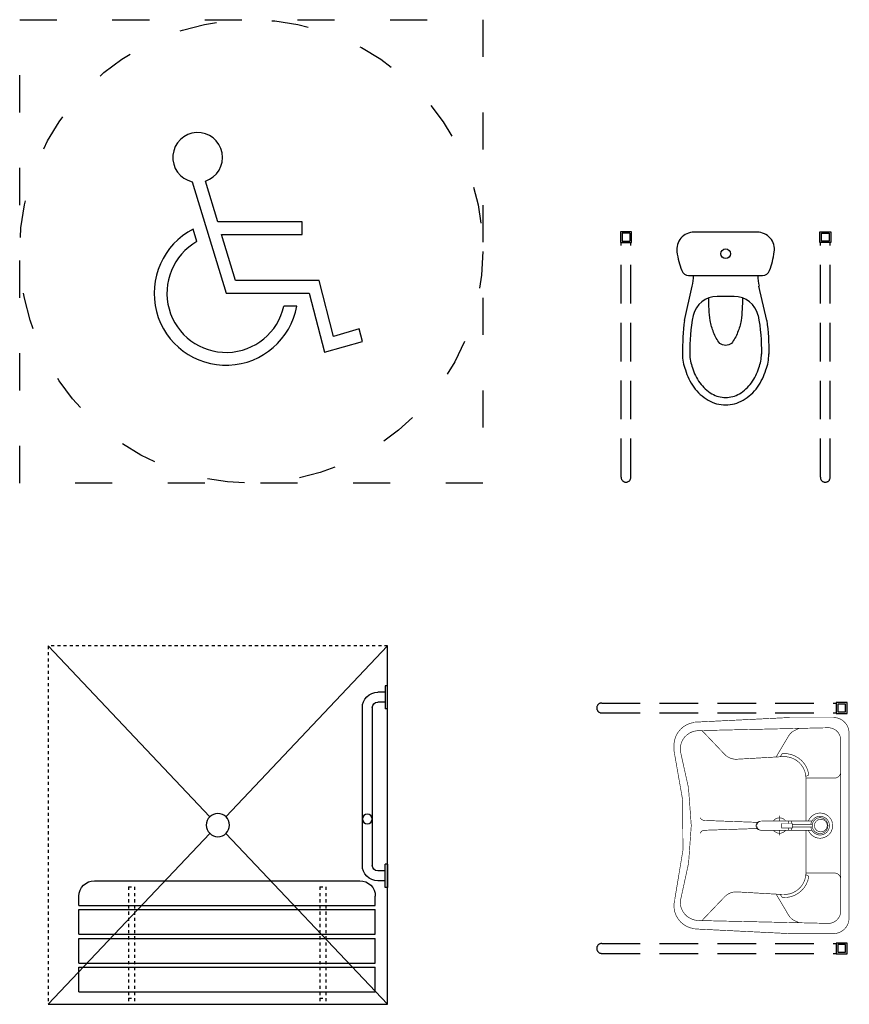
# Model space of a CAD drawing. Header units: metres. Extents: x 6502846 to 6512378, y 5892705 to 5896166.
# Tile 45 of 73: x 6504215 to 6504242, y 5895280 to 5895312. Entities that reach past the tile are written whole.
import ezdxf

# ---------------------------------------------------------------- set-up
doc = ezdxf.new("R2010")
doc.units = ezdxf.units.M
doc.header["$MEASUREMENT"] = 0
for name, pattern in [('DASHED', [0.75, 0.5, -0.25]), ('DASHED2', [0.375, 0.25, -0.125]), ('HIDDEN', [0.375, 0.25, -0.125]), ('przerywana', [30, 12, -18])]:
    doc.linetypes.add(name, pattern=pattern)
doc.layers.get('0').update_dxf_attribs({"color": 2})
doc.layers.add('A_wyposażenie_sanitarne', color=131, linetype='Continuous')

# ---------------------------------------------------------------- blocks, each defined once
blk = doc.blocks.new('natrysk niepelnosprawnych')
at = {"linetype": 'DASHED'}
for p, q in [((107351.67, -16890.39), (107461.67, -16890.39)), ((107461.67, -16890.39), (107461.67, -17006.39))]:
    blk.add_line(p, q, dxfattribs=at)
for p, q in [((107351.67, -16890.39), (107404.09, -16945.67)), ((107351.67, -17006.39), (107351.67, -16890.39)), ((107461.67, -16890.39), (107409.26, -16945.67)), ((107351.67, -16903.24), (107352.47, -16903.24)), ((107351.67, -16910.74), (107351.67, -16903.24)), ((107352.47, -16903.24), (107352.47, -16910.74)), ((107352.47, -16905.39), (107354.87, -16905.39)), ((107351.67, -16910.74), (107352.47, -16910.74)), ((107352.47, -16908.59), (107354.87, -16908.59)), ((107356.67, -16910.39), (107356.67, -16961.39)), ((107359.87, -16961.39), (107359.87, -16910.39)), ((107404.09, -16951.12), (107351.67, -17006.39)), ((107409.26, -16951.12), (107461.67, -17006.39)), ((107351.67, -16961.04), (107352.47, -16961.04)), ((107351.67, -16961.04), (107351.67, -16968.54)), ((107352.47, -16968.54), (107352.47, -16961.04)), ((107352.47, -16963.19), (107354.87, -16963.19)), ((107352.47, -16966.39), (107354.87, -16966.39)), ((107446.67, -16966.39), (107360.67, -16966.39)), ((107351.67, -16968.54), (107352.47, -16968.54)), ((107355.67, -16974.39), (107355.67, -16971.39)), ((107451.67, -16974.39), (107451.67, -16971.39)), ((107451.67, -16974.39), (107355.67, -16974.39)), ((107451.67, -16975.69), (107355.67, -16975.69)), ((107355.67, -16983.69), (107355.67, -16975.69)), ((107451.67, -16983.69), (107451.67, -16975.69)), ((107451.67, -16983.69), (107355.67, -16983.69)), ((107451.67, -16985.09), (107355.67, -16985.09)), ((107355.67, -16993.09), (107355.67, -16985.09)), ((107451.67, -16993.09), (107451.67, -16985.09)), ((107451.67, -16993.09), (107355.67, -16993.09)), ((107451.67, -16994.39), (107355.67, -16994.39)), ((107355.67, -17002.39), (107355.67, -16994.39)), ((107451.67, -17002.39), (107451.67, -16994.39)), ((107451.67, -17002.39), (107355.67, -17002.39)), ((107461.67, -17006.39), (107351.67, -17006.39))]:
    blk.add_line(p, q)
at = {"linetype": 'HIDDEN'}
for p, q in [((107373.67, -16968.39), (107371.67, -16968.39)), ((107371.67, -16968.39), (107371.67, -17006.39)), ((107373.67, -16968.39), (107373.67, -17006.39)), ((107373.67, -16968.39), (107373.67, -17006.39)), ((107435.67, -16968.39), (107433.67, -16968.39)), ((107433.67, -16968.39), (107433.67, -17006.39)), ((107435.67, -16968.39), (107435.67, -17006.39)), ((107373.67, -17004.39), (107371.67, -17004.39)), ((107435.67, -17004.39), (107433.67, -17004.39))]:
    blk.add_line(p, q, dxfattribs=at)
for centre, radius in [((107358.27, -16946.39), 1.6), ((107406.67, -16948.39), 3.75)]:
    blk.add_circle(centre, radius)
for centre, radius, start, end in [((107354.87, -16910.39), 5, 0, 90), ((107354.87, -16910.39), 1.8, 0, 90), ((107354.87, -16961.39), 5, 270, 0), ((107354.87, -16961.39), 1.8, 270, 0), ((107360.67, -16971.39), 5, 90, 180), ((107446.67, -16971.39), 5, 0, 90)]:
    blk.add_arc(centre, radius, start, end)
blk = doc.blocks.new('okrag niepelnosprawny')
for p, q in [((107673.21, -16820.74), (107684.21, -16856.82)), ((107681.51, -16833.71), (107677.49, -16820.54)), ((107708.89, -16833.71), (107681.51, -16833.71)), ((107708.89, -16837.83), (107708.89, -16833.71)), ((107674.78, -16840.14), (107673.54, -16836.08)), ((107687.29, -16852.67), (107682.76, -16837.83)), ((107682.76, -16837.83), (107708.89, -16837.83)), ((107714.33, -16852.67), (107687.29, -16852.67)), ((107719.03, -16870.79), (107714.33, -16852.67)), ((107714.33, -16852.67), (107714.33, -16852.67)), ((107684.21, -16856.82), (107711.12, -16856.82)), ((107711.12, -16856.82), (107716.07, -16875.96)), ((107707.16, -16860.98), (107702.92, -16860.98)), ((107707.16, -16860.98), (107707.16, -16860.98)), ((107727.27, -16868.41), (107719.03, -16870.79)), ((107728.42, -16872.41), (107727.27, -16868.41)), ((107716.07, -16875.96), (107728.42, -16872.41))]:
    blk.add_line(p, q)
at = {"linetype": 'przerywana'}
blk.add_lwpolyline([(107617.35, -16768.28), (107767.35, -16768.28), (107767.35, -16918.28), (107617.35, -16918.28)], close=True, dxfattribs=at)
blk.add_circle((107692.35, -16843.28), 75, dxfattribs=at)
for centre, radius, start, end in [((107674.99, -16812.88), 8.06, 288.072, 257.2213), ((107684.21, -16856.82), 23.32, 117.2167, 349.7366), ((107684.21, -16856.82), 19.17, 119.4746, 347.4787)]:
    blk.add_arc(centre, radius, start, end)
blk = doc.blocks.new('muszla niepel')
for p, q in [((-6480.98, -14280.18), (-6501.43, -14280.18)), ((-6503.18, -14294.18), (-6479.22, -14294.18)), ((-6504.57, -14308.75), (-6502.01, -14297.69)), ((-6477.84, -14308.75), (-6480.39, -14297.69)), ((-6488.46, -14300.97), (-6493.94, -14300.97))]:
    blk.add_line(p, q)
for points in [[(-6521.72, -14280.06), (-6525.22, -14280.06), (-6525.22, -14283.56), (-6521.72, -14283.56), (-6521.72, -14280.06)], [(-6460.67, -14280.06), (-6457.17, -14280.06), (-6457.17, -14283.56), (-6460.67, -14283.56), (-6460.67, -14280.06)]]:
    blk.add_lwpolyline(points, close=True)
for points in [[(-6522.22, -14280.56), (-6524.72, -14280.55), (-6524.72, -14283.06), (-6522.24, -14283.06)], [(-6522.22, -14280.56), (-6522.24, -14283.06)], [(-6460.17, -14280.56), (-6457.67, -14280.56), (-6457.67, -14283.06), (-6460.17, -14283.06), (-6460.17, -14280.56)]]:
    blk.add_lwpolyline(points)
at = {"linetype": 'DASHED2', "ltscale": 50}
for points in [[(-6525.09, -14359.51), (-6525.09, -14283.56)], [(-6521.89, -14359.52), (-6521.89, -14283.56)], [(-6460.52, -14359.53), (-6460.52, -14283.56)], [(-6457.32, -14359.53), (-6457.32, -14283.56)]]:
    blk.add_lwpolyline(points, dxfattribs=at)
for points in [[(-6485.73, -14301.45, -0.024219), (-6486.17, -14308.8, -0.056702), (-6487.33, -14312.64, -0.080708), (-6489.33, -14316.2, -0.168531), (-6491.2, -14316.85, -0.168531), (-6493.08, -14316.2, -0.080708), (-6495.08, -14312.64, -0.056702), (-6496.23, -14308.8, -0.024219), (-6496.68, -14301.45, -0.053598)], [(-6504.57, -14308.75, 0.029215), (-6505.2, -14319.63, 0.036137)], [(-6501.74, -14307.17, 0.049713), (-6502.8, -14319.63, 0.036137)], [(-6480.67, -14307.17, -0.049713), (-6479.6, -14319.63, -0.036137)], [(-6477.84, -14308.75, -0.029215), (-6477.2, -14319.63, -0.036137)]]:
    blk.add_lwpolyline(points, format="xyb")
blk.add_circle((-6491.2, -14287.18), 1.57)
for centre, radius, start, end in [((-6501.43, -14285.78), 5.6, 90, 188.2775), ((-6480.98, -14285.78), 5.6, 351.7225, 90), ((-6477.68, -14282.32), 29.6, 188.2775, 200.3417), ((-6504.73, -14282.32), 29.6, 339.6583, 351.7225), ((-6503.18, -14291.78), 2.4, 200.3417, 270), ((-6479.22, -14291.78), 2.4, 270, 339.6583), ((-6517.6, -14294.09), 16, 346.9953, 359.6717), ((-6464.8, -14294.09), 16, 180.3283, 193.0047), ((-6493.94, -14308.97), 8, 90, 166.9953), ((-6488.46, -14308.97), 8, 13.0047, 90), ((-6490.92, -14319.62), 14.29, 180.0361, 201.2015), ((-6490.78, -14319.62), 12.02, 180.0437, 201.9112), ((-6491.62, -14319.62), 12.02, 338.0888, 359.9563), ((-6491.49, -14319.62), 14.29, 338.7985, 359.9639), ((-6486.36, -14319.49), 18.65, 196.4817, 215.5377), ((-6486.36, -14319.49), 16.25, 196.4817, 215.5377), ((-6496.05, -14319.49), 16.25, 324.4623, 343.5183), ((-6496.05, -14319.49), 18.65, 324.4623, 343.5183), ((-6489.32, -14321.61), 15, 215.5377, 239.8906), ((-6489.32, -14321.61), 12.6, 215.5377, 239.8906), ((-6493.08, -14321.61), 12.6, 300.1094, 324.4623), ((-6493.08, -14321.61), 15, 300.1094, 324.4623), ((-6491.2, -14324.85), 11.25, 239.8906, 270), ((-6491.2, -14324.85), 8.85, 239.8906, 270), ((-6491.2, -14324.85), 8.85, 270, 300.1094), ((-6491.2, -14324.85), 11.25, 270, 300.1094)]:
    blk.add_arc(centre, radius, start, end)
for centre, end in [((-6523.49, -14359.51), 359.5491), ((-6458.92, -14359.53), 0)]:
    blk.add_arc(centre, 1.6, 180, end, dxfattribs=at)
blk = doc.blocks.new('umywalka niepel')
at = {"linetype": 'DASHED2', "ltscale": 50}
for points in [[(-6409.32, -14433.81), (-6333.35, -14433.81)], [(-6409.32, -14437.01), (-6333.35, -14437.01)], [(-6409.32, -14511.67), (-6333.35, -14511.67)], [(-6409.32, -14514.87), (-6333.35, -14514.87)]]:
    blk.add_lwpolyline(points, dxfattribs=at)
for points in [[(-6329.85, -14437.16), (-6329.85, -14433.66), (-6333.35, -14433.66), (-6333.35, -14437.16), (-6329.85, -14437.16)], [(-6329.85, -14515.02), (-6329.85, -14511.52), (-6333.35, -14511.52), (-6333.35, -14515.02), (-6329.85, -14515.02)]]:
    blk.add_lwpolyline(points, close=True)
for points in [[(-6330.35, -14436.66), (-6330.35, -14434.16), (-6332.85, -14434.16), (-6332.85, -14436.66), (-6330.35, -14436.66)], [(-6330.35, -14514.52), (-6330.35, -14512.02), (-6332.85, -14512.02), (-6332.85, -14514.52), (-6330.35, -14514.52)]]:
    blk.add_lwpolyline(points)
at = {"const_width": 0.203}
for points in [[(-6385.88, -14448.21), (-6385.89, -14446.91), (-6385.67, -14445.64), (-6385.23, -14444.42), (-6384.59, -14443.29), (-6383.77, -14442.29), (-6382.78, -14441.45), (-6381.67, -14440.79), (-6380.46, -14440.33), (-6379.18, -14440.08), (-6379.18, -14440.08)], [(-6379.14, -14440), (-6348.24, -14438.49)], [(-6334.43, -14438.49), (-6348.24, -14438.49)], [(-6329.2, -14443.76), (-6329.23, -14442.93), (-6329.39, -14442.12), (-6329.68, -14441.34), (-6330.1, -14440.63), (-6330.64, -14439.99), (-6331.27, -14439.45), (-6331.99, -14439.01), (-6332.77, -14438.71), (-6333.59, -14438.53), (-6334.43, -14438.49), (-6334.43, -14438.49)], [(-6378.11, -14442.74), (-6379.09, -14442.87), (-6380.03, -14443.15), (-6380.92, -14443.58), (-6381.72, -14444.14), (-6382.42, -14444.82), (-6383, -14445.61), (-6383.44, -14446.48), (-6383.73, -14447.41), (-6383.87, -14448.37), (-6383.84, -14449.34)], [(-6335.98, -14441.81), (-6378.11, -14442.74)], [(-6376.84, -14442.71), (-6369.47, -14450.44)], [(-6352.86, -14451.36), (-6348.77, -14444.45), (-6348.36, -14443.87), (-6347.88, -14443.37), (-6347.32, -14442.94), (-6345.38, -14442.02)], [(-6335.98, -14441.81), (-6335.35, -14441.84), (-6334.72, -14441.98), (-6334.13, -14442.21), (-6333.58, -14442.54), (-6333.1, -14442.95), (-6332.68, -14443.42), (-6332.34, -14443.96), (-6332.09, -14444.55), (-6331.94, -14445.17), (-6331.89, -14445.8), (-6331.89, -14445.8)], [(-6331.89, -14501.15), (-6331.89, -14445.8)], [(-6329.2, -14443.76), (-6329.2, -14503.2)], [(-6385.88, -14448.21), (-6385.88, -14449.33)], [(-6385.88, -14449.33), (-6383.08, -14465.29), (-6383.01, -14481.5), (-6385.66, -14497.49)], [(-6383.84, -14449.34), (-6381.2, -14461.27), (-6380.3, -14473.46), (-6381.17, -14485.65), (-6383.77, -14497.59), (-6383.77, -14497.59)], [(-6369.47, -14450.44), (-6368.92, -14450.94)], [(-6368.92, -14450.94), (-6368.3, -14451.35)], [(-6368.3, -14451.35), (-6367.63, -14451.67)], [(-6367.63, -14451.67), (-6366.92, -14451.88)], [(-6366.92, -14451.88), (-6366.19, -14452)], [(-6366.19, -14452), (-6365.45, -14452)], [(-6365.45, -14452), (-6350.72, -14451.16)], [(-6350.81, -14450.16), (-6351.48, -14451.21)], [(-6350.81, -14450.17), (-6349.45, -14450.18), (-6348.12, -14450.43), (-6346.85, -14450.88), (-6345.67, -14451.54), (-6344.62, -14452.39), (-6343.72, -14453.39), (-6343.01, -14454.53), (-6342.51, -14455.77), (-6342.22, -14457.07)], [(-6350.71, -14451.16), (-6349.56, -14451.18), (-6348.42, -14451.38), (-6347.33, -14451.76), (-6346.31, -14452.32), (-6345.4, -14453.03), (-6344.63, -14453.87), (-6344, -14454.83), (-6343.54, -14455.88), (-6343.25, -14456.98), (-6343.16, -14458.12)], [(-6331.89, -14456.13), (-6331.92, -14456.47), (-6332.01, -14456.81), (-6332.16, -14457.12), (-6332.37, -14457.41), (-6332.62, -14457.65), (-6332.9, -14457.85), (-6333.22, -14458), (-6333.57, -14458.09), (-6333.92, -14458.12)], [(-6342.22, -14457.07), (-6343.18, -14457.58)], [(-6343.16, -14458.12), (-6343.16, -14472.04)], [(-6343.16, -14458.12), (-6333.92, -14458.12)], [(-6376.14, -14471.82), (-6376.41, -14471.77), (-6376.67, -14471.66), (-6376.9, -14471.52), (-6377.11, -14471.34), (-6377.29, -14471.12), (-6377.42, -14470.88)], [(-6358.9, -14472.44), (-6376.13, -14471.82)], [(-6358.39, -14474.92), (-6358.62, -14474.81), (-6358.82, -14474.65), (-6358.99, -14474.47), (-6359.13, -14474.26), (-6359.24, -14474.02), (-6359.3, -14473.78), (-6359.32, -14473.52), (-6359.3, -14473.27), (-6359.24, -14473.03), (-6359.13, -14472.79), (-6358.99, -14472.58), (-6358.82, -14472.4), (-6358.62, -14472.24), (-6358.39, -14472.13), (-6358.39, -14472.13)], [(-6357.59, -14475.01), (-6357.85, -14474.98), (-6358.1, -14474.92), (-6358.33, -14474.81), (-6358.54, -14474.66), (-6358.73, -14474.48), (-6358.88, -14474.27), (-6358.98, -14474.03), (-6359.05, -14473.78), (-6359.07, -14473.52), (-6359.05, -14473.27), (-6358.98, -14473.02), (-6358.88, -14472.78), (-6358.73, -14472.57), (-6358.54, -14472.39), (-6358.33, -14472.24), (-6358.1, -14472.13), (-6357.85, -14472.07), (-6357.59, -14472.04)], [(-6358.08, -14472.12), (-6358.4, -14472.12)], [(-6341.23, -14472.04), (-6357.54, -14472.04)], [(-6353.65, -14471.91), (-6353.36, -14471.6)], [(-6353.36, -14471.6), (-6353.02, -14471.35)], [(-6353.02, -14471.35), (-6352.64, -14471.16)], [(-6352.64, -14471.16), (-6352.23, -14471.04)], [(-6352.23, -14471.04), (-6351.81, -14470.98)], [(-6351.81, -14470.98), (-6351.39, -14471)], [(-6351.7, -14470.3), (-6351.7, -14472.04)], [(-6351.39, -14471), (-6350.97, -14471.09)], [(-6350.97, -14471.09), (-6350.58, -14471.24)], [(-6350.58, -14471.24), (-6350.22, -14471.47)], [(-6350.22, -14471.47), (-6349.9, -14471.75)], [(-6349.9, -14471.75), (-6349.63, -14472.07)], [(-6348.77, -14472.81), (-6348.77, -14472.01)], [(-6347.88, -14472.81), (-6347.88, -14472.01)], [(-6342.39, -14472.06), (-6342.09, -14471.42), (-6341.67, -14470.85), (-6341.17, -14470.35), (-6340.59, -14469.95), (-6339.94, -14469.66), (-6339.26, -14469.48), (-6338.56, -14469.42), (-6337.85, -14469.49), (-6337.17, -14469.67), (-6336.53, -14469.97), (-6335.95, -14470.38), (-6335.45, -14470.88), (-6335.04, -14471.45), (-6334.74, -14472.09), (-6334.56, -14472.77), (-6334.49, -14473.48), (-6334.55, -14474.18), (-6334.73, -14474.87), (-6335.02, -14475.51), (-6335.42, -14476.09), (-6335.91, -14476.6), (-6336.48, -14477.01), (-6337.12, -14477.32), (-6337.8, -14477.51), (-6338.5, -14477.59), (-6339.21, -14477.54), (-6339.89, -14477.37), (-6340.54, -14477.09), (-6341.13, -14476.69), (-6341.64, -14476.21), (-6342.06, -14475.64), (-6342.37, -14475.01), (-6342.37, -14475.01)], [(-6341.58, -14473.11), (-6341.47, -14472.6), (-6341.27, -14472.12), (-6341, -14471.68), (-6340.65, -14471.29), (-6340.24, -14470.97), (-6339.78, -14470.72), (-6339.29, -14470.56), (-6338.78, -14470.48), (-6338.26, -14470.49), (-6337.75, -14470.59), (-6337.27, -14470.77), (-6336.82, -14471.03), (-6336.42, -14471.37), (-6336.09, -14471.77), (-6335.83, -14472.22), (-6335.65, -14472.7), (-6335.56, -14473.22), (-6335.55, -14473.73), (-6335.63, -14474.25), (-6335.8, -14474.74), (-6336.05, -14475.19), (-6336.38, -14475.6), (-6336.77, -14475.94), (-6337.21, -14476.21), (-6337.69, -14476.41), (-6338.2, -14476.52), (-6338.72, -14476.54), (-6339.23, -14476.47), (-6339.73, -14476.31), (-6340.19, -14476.07), (-6340.6, -14475.76), (-6340.96, -14475.38), (-6341.24, -14474.95), (-6341.45, -14474.47), (-6341.57, -14473.97), (-6341.57, -14473.97)], [(-6377.42, -14475.95), (-6377.29, -14475.71), (-6377.11, -14475.5), (-6376.9, -14475.31), (-6376.67, -14475.17), (-6376.41, -14475.07), (-6376.14, -14475.01), (-6376.14, -14475.01)], [(-6359, -14474.44), (-6376.13, -14475.01)], [(-6358.08, -14474.92), (-6358.4, -14474.92)], [(-6341.21, -14475.01), (-6357.59, -14475.01)], [(-6353.35, -14475.36), (-6353.64, -14475.06)], [(-6353.01, -14475.61), (-6353.35, -14475.36)], [(-6351.7, -14474.94), (-6351.7, -14476.65)], [(-6350.21, -14475.48), (-6350.57, -14475.71)], [(-6349.89, -14475.2), (-6350.21, -14475.48)], [(-6349.7, -14474.94), (-6349.89, -14475.2)], [(-6348.77, -14474.24), (-6348.77, -14475.01)], [(-6347.88, -14474.24), (-6347.88, -14475.01)], [(-6341.11, -14473.11), (-6347.6, -14473.11)], [(-6341.11, -14473.91), (-6347.6, -14473.91)], [(-6343.16, -14488.84), (-6343.16, -14474.94)], [(-6352.63, -14475.8), (-6353.01, -14475.61)], [(-6352.22, -14475.92), (-6352.63, -14475.8)], [(-6351.8, -14475.98), (-6352.22, -14475.92)], [(-6351.38, -14475.96), (-6351.8, -14475.98)], [(-6350.96, -14475.87), (-6351.38, -14475.96)], [(-6350.57, -14475.71), (-6350.96, -14475.87)], [(-6342.22, -14489.88), (-6342.51, -14491.19), (-6343.01, -14492.43), (-6343.72, -14493.57), (-6344.62, -14494.57), (-6345.67, -14495.42), (-6346.85, -14496.08), (-6348.12, -14496.53), (-6349.45, -14496.77), (-6350.81, -14496.79)], [(-6343.16, -14488.84), (-6343.25, -14489.98), (-6343.54, -14491.08), (-6344, -14492.13), (-6344.63, -14493.09), (-6345.4, -14493.93), (-6346.31, -14494.64), (-6347.33, -14495.2), (-6348.42, -14495.58), (-6349.56, -14495.78), (-6350.71, -14495.8), (-6350.71, -14495.8)], [(-6342.22, -14489.88), (-6343.18, -14489.38)], [(-6343.16, -14488.84), (-6333.92, -14488.84)], [(-6333.92, -14488.84), (-6333.57, -14488.87), (-6333.22, -14488.96), (-6332.9, -14489.11), (-6332.62, -14489.31), (-6332.37, -14489.55), (-6332.16, -14489.84), (-6332.01, -14490.15), (-6331.92, -14490.49), (-6331.89, -14490.83)], [(-6379.18, -14506.88), (-6380.45, -14506.64), (-6381.65, -14506.18), (-6382.76, -14505.53), (-6383.74, -14504.7), (-6384.56, -14503.71), (-6385.21, -14502.59), (-6385.65, -14501.39), (-6385.88, -14500.12), (-6385.89, -14498.83), (-6385.68, -14497.56), (-6385.68, -14497.56)], [(-6378.11, -14504.22), (-6379.09, -14504.09), (-6380.03, -14503.81), (-6380.91, -14503.38), (-6381.72, -14502.82), (-6382.42, -14502.13), (-6382.99, -14501.35), (-6383.44, -14500.48), (-6383.73, -14499.55), (-6383.87, -14498.59), (-6383.84, -14497.62)], [(-6376.84, -14504.24), (-6369.47, -14496.52)], [(-6369.47, -14496.52), (-6368.92, -14496.02)], [(-6368.92, -14496.02), (-6368.3, -14495.61)], [(-6368.3, -14495.61), (-6367.63, -14495.29)], [(-6367.63, -14495.29), (-6366.92, -14495.07)], [(-6366.92, -14495.07), (-6366.19, -14494.96)], [(-6366.19, -14494.96), (-6365.45, -14494.96)], [(-6365.45, -14494.96), (-6350.72, -14495.8)], [(-6352.86, -14495.6), (-6348.77, -14502.51), (-6348.36, -14503.09), (-6347.88, -14503.59), (-6347.32, -14504.02), (-6345.38, -14504.94)], [(-6350.81, -14496.79), (-6351.48, -14495.75)], [(-6335.98, -14505.15), (-6378.11, -14504.22)], [(-6331.89, -14501.15), (-6331.94, -14501.79), (-6332.09, -14502.41), (-6332.34, -14502.99), (-6332.68, -14503.53), (-6333.1, -14504.01), (-6333.58, -14504.42), (-6334.13, -14504.74), (-6334.72, -14504.98), (-6335.35, -14505.12), (-6335.98, -14505.15), (-6335.98, -14505.15)], [(-6329.2, -14503.2), (-6329.22, -14504.03), (-6329.38, -14504.84), (-6329.68, -14505.62), (-6330.1, -14506.33), (-6330.64, -14506.97), (-6331.27, -14507.51), (-6331.99, -14507.94), (-6332.77, -14508.25), (-6333.59, -14508.43), (-6334.43, -14508.47), (-6334.43, -14508.47)], [(-6348.24, -14508.47), (-6379.14, -14506.95)], [(-6334.43, -14508.47), (-6348.24, -14508.47)]]:
    blk.add_lwpolyline(points, dxfattribs=at)
for points in [[(-6341.11, -14473.51), (-6341.07, -14473.06), (-6340.96, -14472.63), (-6340.77, -14472.22), (-6340.52, -14471.86), (-6340.2, -14471.54), (-6339.84, -14471.28), (-6339.44, -14471.09), (-6339.01, -14470.98), (-6338.58, -14470.94), (-6338.14, -14470.98), (-6337.71, -14471.09), (-6337.31, -14471.28), (-6336.95, -14471.54), (-6336.63, -14471.86), (-6336.38, -14472.22), (-6336.19, -14472.63), (-6336.08, -14473.06), (-6336.04, -14473.51), (-6336.08, -14473.95), (-6336.19, -14474.38), (-6336.38, -14474.79), (-6336.63, -14475.16), (-6336.95, -14475.47), (-6337.31, -14475.73), (-6337.71, -14475.92), (-6338.14, -14476.03), (-6338.58, -14476.07), (-6339.01, -14476.03), (-6339.44, -14475.92), (-6339.84, -14475.73), (-6340.2, -14475.47), (-6340.52, -14475.16), (-6340.77, -14474.79), (-6340.96, -14474.38), (-6341.07, -14473.95)], [(-6340.4, -14473.48), (-6340.37, -14473.12), (-6340.28, -14472.78), (-6340.13, -14472.46), (-6339.92, -14472.17), (-6339.66, -14471.92), (-6339.37, -14471.71), (-6339.04, -14471.56), (-6338.69, -14471.47), (-6338.33, -14471.44), (-6337.97, -14471.47), (-6337.62, -14471.56), (-6337.3, -14471.71), (-6337, -14471.92), (-6336.74, -14472.17), (-6336.54, -14472.46), (-6336.39, -14472.78), (-6336.29, -14473.12), (-6336.26, -14473.48), (-6336.29, -14473.83), (-6336.39, -14474.18), (-6336.54, -14474.5), (-6336.74, -14474.79), (-6337, -14475.04), (-6337.3, -14475.25), (-6337.62, -14475.4), (-6337.97, -14475.49), (-6338.33, -14475.52), (-6338.69, -14475.49), (-6339.04, -14475.4), (-6339.37, -14475.25), (-6339.66, -14475.04), (-6339.92, -14474.79), (-6340.13, -14474.5), (-6340.28, -14474.18), (-6340.37, -14473.83)], [(-6351.02, -14472.81), (-6351.02, -14474.24), (-6347.6, -14474.24), (-6347.6, -14472.81)]]:
    blk.add_lwpolyline(points, close=True, dxfattribs=at)
at = {"linetype": 'DASHED2', "ltscale": 50}
for centre in [(-6409.32, -14435.41), (-6409.32, -14513.27)]:
    blk.add_arc(centre, 1.6, 90, 270, dxfattribs=at)

msp = doc.modelspace()

# ---------------------------------------------------------------- block references
at = {"layer": 'A_wyposażenie_sanitarne', "yscale": 0.1, "zscale": 0.1}
for name, p, xscale in [('okrag niepelnosprawny', (6493453.749, 5896988.388), 0.1), ('muszla niepel', (6504887.472, 5896732.7), 0.1), ('natrysk niepelnosprawnych', (6514962.571, 5896980.323), -0.1), ('umywalka niepel', (6504875.269, 5896732.818), 0.1)]:
    msp.add_blockref(name, p, dxfattribs=dict(at, xscale=xscale))

doc.saveas('drawing.dxf')
